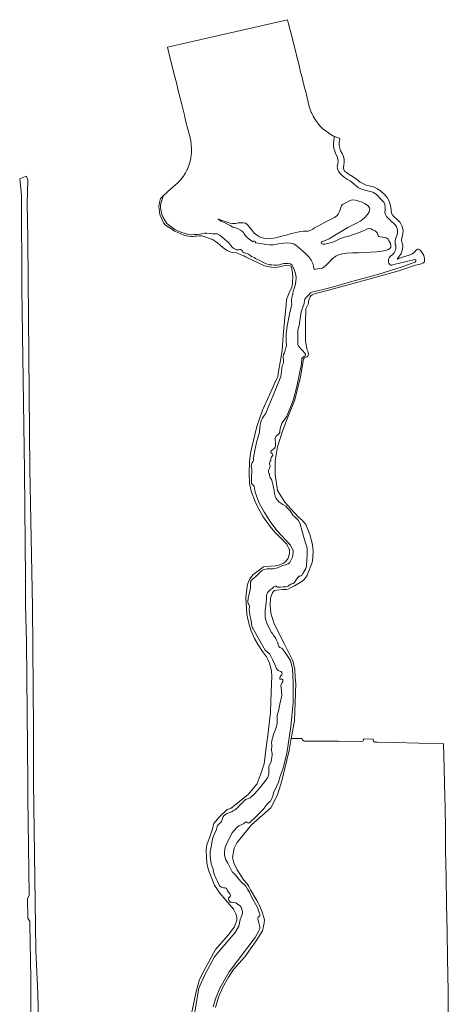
# Model space of a CAD drawing. Header units: metres. Extents: x 201541 to 204988, y 387833 to 394342.
# Tile 211 of 214: x 202859 to 203103, y 393782 to 394342. Entities that reach past the tile are written whole.
import ezdxf

# ---------------------------------------------------------------- set-up
doc = ezdxf.new("R2010")
doc.units = ezdxf.units.M
for name, color, linetype, lineweight in [('B-WE-GR-GRAS-GV', 60, 'Continuous', 13), ('B-WE-OG-WATER-GV', 130, 'Continuous', 18), ('B-WE-OG-WATER_SLOOT-GV', 120, 'Continuous', 18), ('B-WE-VH-ONVERHARD-GV', 252, 'Continuous', 18)]:
    doc.layers.add(name, color=color, linetype=linetype, lineweight=lineweight)

msp = doc.modelspace()

# ---------------------------------------------------------------- linework, layer by layer
at = {"layer": 'B-WE-GR-GRAS-GV'}
for points in [[(203060.419, 393932.956), (203054.931, 393933.157), (203054.864, 393932.518), (203054.655, 393932.114), (203054.064, 393931.634), (203040.661, 393931.994), (203027.942, 393931.972), (203027.167, 393931.905), (203021.442, 393931.856), (203020.726, 393932.078), (203020.143, 393932.668), (203019.927, 393933.44), (203013.875, 393933.44), (203012.691, 393926.588), (203008.389, 393909.4), (203005.959, 393901.434), (203002.216, 393893.881), (202991.275, 393884.253), (202989.539, 393882.151), (202982.822, 393874.084), (202981.355, 393870.999), (202980.399, 393865.64), (202981.209, 393862.677), (202983.122, 393858.662), (202986.818, 393852.752), (202988.676, 393850.632), (202989.164, 393850.07), (202989.745, 393849.263), (202990.608, 393847.255), (202994.285, 393841.252), (202996.236, 393837.65), (202997.55, 393834.01), (202998.58, 393830.157), (202998.413, 393828.344), (202997.437, 393824.029), (202994.342, 393818.832), (202991.678, 393815.005), (202987.362, 393809.189), (202981.059, 393802.06), (202978.17, 393797.595), (202974.943, 393791.929), (202972.504, 393786.263), (202970.763, 393780.394)], [(203103.182, 393776.653), (203103.028, 393789.589), (203102.797, 393808.225), (203102.501, 393823.629), (203102.217, 393839.239), (203101.91, 393854.539), (203101.636, 393869.666), (203101.597, 393882.301), (203101.397, 393894.077), (203101.068, 393907.159), (203100.868, 393916.91), (203100.462, 393930.415), (203100.265, 393930.413), (203072.579, 393931.053), (203062.808, 393931.309), (203061.398, 393931.358)]]:
    msp.add_lwpolyline(points, dxfattribs=at)
msp.add_lwpolyline([(203061.398, 393931.358, -0.3458373), (203060.419, 393932.956)], format="xyb", dxfattribs=at)
at = {"layer": 'B-WE-OG-WATER-GV'}
msp.add_lwpolyline([(202969.352, 393780.71), (202970.703, 393785.363), (202973.254, 393791.441), (202978.507, 393800.559), (202993.345, 393820.276), (202995.411, 393823.954), (202995.749, 393824.817), (202995.899, 393825.493), (202995.899, 393826.318), (202995.298, 393828.569), (202995.073, 393829.77), (202994.736, 393830.671), (202994.736, 393831.233), (202994.961, 393831.684), (202995.448, 393832.134), (202995.899, 393832.584), (202996.011, 393833.035), (202996.011, 393833.447), (202995.786, 393833.822), (202995.524, 393834.423), (202994.635, 393837.21), (202991.359, 393842.94), (202990.008, 393845.942), (202988.957, 393847.743), (202987.982, 393849.357), (202984.98, 393852.246), (202981.453, 393856.373), (202980.139, 393857.574), (202977.813, 393862.414), (202976.462, 393864.816), (202975.862, 393867.142), (202975.787, 393868.981), (202975.975, 393870.256), (202976.162, 393871.57), (202978.263, 393876.185), (202980.29, 393879.787), (202981.002, 393880.65), (202983.254, 393883.089), (202984.192, 393883.652), (202984.905, 393884.102), (202985.73, 393884.44), (202986.706, 393884.89), (202987.269, 393885.415), (202987.719, 393885.866), (202988.169, 393885.941), (202988.732, 393885.678), (202989.257, 393885.34), (202989.595, 393885.228), (202990.308, 393885.603), (202990.796, 393886.128), (202991.434, 393886.729), (202992.784, 393887.854), (202996.311, 393891.456), (202997.85, 393892.995), (202998.488, 393893.708), (202999.013, 393894.458), (202999.426, 393895.134), (202999.951, 393895.771), (203000.551, 393896.409), (203001.339, 393897.122), (203001.977, 393897.76), (203002.578, 393898.811), (203003.178, 393900.274), (203003.516, 393901.25), (203003.778, 393902.413), (203005.692, 393906.578), (203006.593, 393908.604), (203007.568, 393912.056), (203008.966, 393915.931), (203011.293, 393924.871), (203013.539, 393940.179), (203015.005, 393953.986), (203014.837, 393965.372), (203014.495, 393973.13), (203013.402, 393977.806), (203010.307, 393982.354), (203009.219, 393983.929), (203008.581, 393984.717), (203007.906, 393985.055), (203007.381, 393985.13), (203006.705, 393985.731), (203006.442, 393986.443), (203006.292, 393987.269), (203005.955, 393988.32), (203005.467, 393989.445), (203004.867, 393990.646), (203004.191, 393991.659), (203003.628, 393992.372), (203003.141, 393993.085), (203002.503, 393993.685), (203000.476, 393997.625), (202999.764, 393999.539), (202999.538, 394000.439), (202999.201, 394001.377), (202999.013, 394002.615), (202999.013, 394003.891), (202999.013, 394005.317), (202999.013, 394006.405), (202999.501, 394010.608), (202999.839, 394012.821), (202999.801, 394014.097), (202999.764, 394014.885), (202999.876, 394015.598), (203000.251, 394016.274), (203000.777, 394016.949), (203001.227, 394017.437), (203001.865, 394017.924), (203002.428, 394018.3), (203002.953, 394018.712), (203003.553, 394019.275), (203003.966, 394019.801), (203004.604, 394020.026), (203005.242, 394020.026), (203006.03, 394019.538), (203006.48, 394019.5), (203007.118, 394019.5), (203007.681, 394019.538), (203009.482, 394019.763), (203010.833, 394019.688), (203011.62, 394019.913), (203012.108, 394020.176), (203012.634, 394020.589), (203013.084, 394020.926), (203013.534, 394021.189), (203014.172, 394021.377), (203014.885, 394021.602), (203015.485, 394022.052), (203015.823, 394022.54), (203016.273, 394023.065), (203017.099, 394024.228), (203017.474, 394024.791), (203018.037, 394025.354), (203018.412, 394025.729), (203018.787, 394025.879), (203019.237, 394026.029), (203019.763, 394026.292), (203020.063, 394026.667), (203020.251, 394027.155), (203020.738, 394027.755), (203021.076, 394028.318), (203021.639, 394029.219), (203022.052, 394030.082), (203022.427, 394031.47), (203022.727, 394035.26), (203022.952, 394038.374), (203022.877, 394040.25), (203022.802, 394041.676), (203022.427, 394042.989), (203021.902, 394044.753), (203021.189, 394047.192), (203019.913, 394052.032), (203018.975, 394055.296), (203017.924, 394057.473), (203016.911, 394058.523), (203015.823, 394059.611), (203014.922, 394060.324), (203013.159, 394062.876), (203011.583, 394064.639), (203010.72, 394065.577), (203009.069, 394066.478), (203006.855, 394068.091), (203005.317, 394070.043), (203004.679, 394071.393), (203004.341, 394072.894), (203004.079, 394074.545), (203003.741, 394076.271), (203003.516, 394077.172), (203002.878, 394079.461), (203002.503, 394080.774), (203002.165, 394081.412), (203001.865, 394081.9), (203001.602, 394082.387), (203001.527, 394083.063), (203001.377, 394083.776), (203001.077, 394084.414), (203000.927, 394085.164), (203000.927, 394085.952), (203001.039, 394086.552), (203001.377, 394087.303), (203001.677, 394087.903), (203001.752, 394088.353), (203001.715, 394089.066), (203001.527, 394089.667), (203001.49, 394090.117), (203001.565, 394090.68), (203001.79, 394091.168), (203002.127, 394091.655), (203002.278, 394092.218), (203002.278, 394092.781), (203002.39, 394093.306), (203002.653, 394093.757), (203003.065, 394094.057), (203003.328, 394094.507), (203003.328, 394094.882), (203003.253, 394095.22), (203002.878, 394095.52), (203002.54, 394095.895), (203002.278, 394096.233), (203002.278, 394096.646), (203002.428, 394097.096), (203002.84, 394097.509), (203003.778, 394098.109), (203004.266, 394098.709), (203004.604, 394099.272), (203004.829, 394100.023), (203004.942, 394101.073), (203004.754, 394104.038), (203005.129, 394105.163), (203005.542, 394105.839), (203006.33, 394106.477), (203007.005, 394107.039), (203007.305, 394107.527), (203007.418, 394108.765), (203007.718, 394110.304), (203008.093, 394111.58), (203008.544, 394112.818), (203009.782, 394114.506), (203011.243, 394116.82), (203014.881, 394125.715), (203017.049, 394133.768), (203019.59, 394146.681), (203019.87, 394149.633), (203020.157, 394150.077), (203020.72, 394150.621), (203021.32, 394150.903), (203021.545, 394151.053), (203021.751, 394151.222), (203021.92, 394151.653), (203021.845, 394152.178), (203021.639, 394152.685), (203020.251, 394154.148), (203019.162, 394155.349), (203018.525, 394156.099), (203017.924, 394156.7), (203017.549, 394157.563), (203017.511, 394158.388), (203017.511, 394165.63), (203017.962, 394167.356), (203018.323, 394168.492), (203019.562, 394176.165), (203021.257, 394181.02), (203021.357, 394182.928), (203021.545, 394183.378), (203022.427, 394184.56), (203023.384, 394185.554), (203024.847, 394186.961), (203026.085, 394187.505), (203031.263, 394188.706), (203038.543, 394190.62), (203046.122, 394192.909), (203063.607, 394197.674), (203076.29, 394201.576), (203082.143, 394203.677), (203084.395, 394204.39), (203084.77, 394204.953), (203084.77, 394205.516), (203084.132, 394205.891), (203082.556, 394205.666), (203078.654, 394204.653), (203072.237, 394203.152), (203071.074, 394202.814), (203070.399, 394202.814), (203069.873, 394203.19), (203069.386, 394203.715), (203069.198, 394204.766), (203069.236, 394206.079), (203069.611, 394206.979), (203070.249, 394207.917), (203071.374, 394208.855), (203072.312, 394209.681), (203072.613, 394210.094), (203073.025, 394210.882), (203073.175, 394211.52), (203073.326, 394212.27), (203073.326, 394213.283), (203073.25, 394213.921), (203073.025, 394214.521), (203073.025, 394215.047), (203073.025, 394215.422), (203073.02, 394216.56), (203073.104, 394217.56), (203073.56, 394218.7), (203073.88, 394219.661), (203074.267, 394221.019), (203074.336, 394222.298), (203074.109, 394223.545), (203073.619, 394224.596), (203072.935, 394225.648), (203071.987, 394226.626), (203070.911, 394227.53), (203069.855, 394228.566), (203068.906, 394229.528), (203068, 394230.531), (203067.356, 394231.645), (203067.14, 394232.967), (203067.204, 394234.226), (203067.314, 394235.766), (203067.133, 394237.258), (203066.57, 394238.656), (203065.448, 394239.752), (203064.315, 394240.918), (203063.154, 394242.174), (203062.148, 394243.18), (203061.261, 394243.728), (203060.163, 394244.264), (203058.773, 394244.697), (203057.276, 394245.117), (203055.632, 394245.5), (203053.432, 394246.275), (203052.103, 394246.771), (203050.977, 394247.634), (203049.68, 394248.79), (203048.517, 394249.777), (203047.361, 394250.678), (203045.879, 394251.589), (203044.056, 394252.728), (203042.553, 394253.917), (203041.497, 394255.035), (203040.703, 394256.207), (203040.082, 394257.624), (203039.956, 394259.032), (203040.27, 394260.466), (203040.491, 394261.568), (203040.352, 394263.196), (203039.871, 394264.671), (203039.19, 394266.002), (203038.563, 394267.538), (203038.074, 394269.095), (203037.796, 394270.758), (203037.848, 394272.393), (203038.311, 394275.071), (203038.443, 394276.018), (203037.954, 394276.224), (203035.925, 394277.364), (203035.124, 394277.895), (203034.946, 394278.013), (203033.854, 394278.738), (203032.054, 394280.226), (203030.357, 394281.912), (203028.838, 394283.659), (203027.45, 394285.561), (203026.229, 394287.585), (203025.277, 394289.624), (203025.183, 394289.878), (203024.437, 394291.901), (203024.274, 394292.51), (203023.91, 394293.866), (203022.04, 394301.288), (203021.572, 394303.145), (203021.461, 394303.585), (203020.949, 394305.619), (203020.871, 394305.928), (203019.762, 394310.342), (203019.648, 394310.793), (203019.183, 394312.645), (203018.475, 394315.462), (203015.236, 394328.42), (203012.341, 394340.08), (203011.755, 394342.43), (202943.462, 394326.787), (202944.847, 394321.202), (202947.075, 394312.084), (202948.658, 394305.651), (202949.108, 394303.844), (202950.117, 394299.797), (202951.139, 394295.717), (202951.596, 394293.895), (202951.599, 394293.881), (202951.709, 394293.436), (202953.201, 394287.351), (202953.343, 394286.773), (202953.374, 394286.648), (202953.49, 394286.186), (202953.95, 394284.352), (202954.678, 394281.447), (202955.853, 394276.705), (202956.626, 394273.582), (202956.945, 394271.228), (202957.134, 394268.86), (202957.111, 394266.501), (202956.794, 394264.162), (202956.644, 394263.442), (202956.523, 394262.863), (202956.311, 394261.847), (202955.897, 394260.555), (202955.675, 394259.861), (202955.599, 394259.624), (202954.718, 394257.39), (202954.615, 394257.186), (202953.686, 394255.333), (202952.473, 394253.318), (202951.045, 394251.487), (202949.407, 394249.707), (202945.217, 394245.907), (202941.21, 394242.302), (202939.831, 394238.423), (202939.531, 394237.072), (202939.531, 394235.309), (202939.831, 394233.395), (202940.132, 394231.669), (202940.845, 394230.206), (202942.083, 394227.954), (202943.133, 394226.453), (202945.347, 394224.765), (202947.674, 394223.114), (202951.013, 394221.463), (202953.977, 394220.6), (202956.829, 394220.037), (202958.63, 394220.112), (202960.544, 394220.262), (202962.72, 394220.525), (202964.408, 394220.938), (202965.834, 394220.938), (202967.635, 394220.712), (202969.174, 394220.525), (202970.787, 394220.487), (202971.725, 394220.487), (202973.301, 394219.699), (202978.216, 394215.684), (202980.205, 394212.945), (202981.143, 394212.232), (202981.894, 394211.782), (202982.607, 394211.482), (202983.244, 394211.407), (202983.995, 394211.52), (202984.67, 394211.67), (202985.158, 394211.632), (202985.533, 394211.407), (202985.833, 394210.882), (202986.134, 394210.431), (202986.434, 394210.131), (202986.997, 394209.794), (202987.785, 394209.493), (202989.093, 394209.157), (202990.329, 394208.394), (202991.218, 394207.711), (202991.818, 394207.467), (202992.7, 394207.054), (202993.507, 394206.604), (202995.908, 394205.347), (202997.597, 394204.484), (202998.385, 394204.109), (202999.698, 394203.546), (203000.636, 394203.208), (203001.499, 394203.021), (203002.7, 394202.871), (203004.088, 394202.758), (203005.176, 394202.721), (203006.077, 394202.796), (203006.902, 394202.983), (203008.103, 394203.283), (203009.529, 394203.659), (203010.617, 394203.771), (203012.043, 394203.771), (203013.318, 394203.584), (203014.444, 394202.833), (203014.819, 394202.083), (203015.157, 394201.182), (203015.457, 394200.244), (203015.832, 394199.231), (203016.283, 394198.03), (203016.583, 394195.854), (203016.508, 394193.228), (203016.133, 394191.089), (203014.969, 394187.862), (203014.744, 394186.999), (203014.669, 394186.173), (203014.407, 394185.16), (203014.069, 394184.222), (203013.919, 394183.322), (203013.881, 394182.346), (203013.919, 394181.708), (203014.106, 394180.62), (203012.868, 394174.804), (203011.48, 394168.125), (203010.954, 394163.735), (203010.917, 394160.396), (203010.917, 394159.495), (203010.954, 394158.82), (203011.067, 394157.882), (203011.067, 394156.906), (203010.842, 394155.818), (203009.904, 394152.816), (203009.416, 394151.991), (203009.153, 394150.865), (203009.228, 394150.002), (203009.341, 394149.027), (203009.341, 394147.788), (203009.341, 394146.963), (203008.657, 394145.505), (203007.871, 394139.406), (203004.292, 394130.414), (202999.343, 394118.592), (202998.047, 394116.664), (202997.484, 394115.613), (202996.996, 394114.563), (202996.508, 394113.324), (202996.096, 394111.936), (202995.908, 394110.21), (202995.683, 394107.696), (202995.458, 394106.383), (202995.083, 394105.332), (202994.745, 394104.281), (202994.407, 394103.156), (202994.07, 394102.03), (202993.807, 394100.867), (202992.831, 394096.364), (202992.644, 394095.201), (202992.494, 394094.301), (202992.381, 394092.65), (202992.344, 394091.712), (202992.081, 394091.149), (202991.743, 394090.586), (202991.443, 394090.023), (202991.18, 394089.31), (202991.068, 394088.522), (202991.481, 394086.721), (202991.481, 394085.858), (202991.443, 394085.108), (202991.218, 394082.406), (202991.218, 394081.468), (202991.18, 394080.192), (202991.143, 394079.254), (202991.293, 394078.466), (202992.193, 394077.566), (202992.756, 394077.043), (202993.318, 394073.676), (202995.602, 394067.356), (202998.547, 394061.952), (203001.764, 394056.852), (203005.672, 394051.708), (203013.467, 394043.34), (203014.859, 394040.178), (203014.718, 394037.414), (203014.203, 394035.896), (203013.018, 394033.477), (203012.155, 394032.802), (203010.467, 394032.314), (203009.116, 394031.864), (203007.69, 394031.339), (203006.039, 394030.513), (203003.45, 394029.95), (203002.324, 394029.875), (203000.861, 394029.913), (203000.073, 394029.913), (202998.385, 394029.65), (202997.447, 394029.237), (202996.358, 394028.187), (202994.37, 394026.348), (202993.544, 394025.448), (202992.569, 394024.622), (202991.856, 394024.059), (202991.18, 394023.421), (202990.73, 394022.633), (202990.618, 394021.921), (202990.618, 394021.02), (202990.58, 394019.932), (202990.688, 394018.89), (202989.821, 394015.639), (202989.267, 394013.478), (202989.079, 394011.002), (202989.267, 394010.214), (202989.642, 394009.688), (202990.092, 394008.9), (202990.13, 394008.112), (202989.905, 394006.987), (202989.905, 394006.236), (202990.055, 394005.411), (202990.242, 394003.572), (202990.805, 394001.321), (202991.105, 393999.97), (202991.18, 393999.013), (202991.405, 393997.381), (202991.799, 393996.481), (202992.118, 393995.786), (202992.626, 393995.143), (202996.715, 393987.7), (202999.079, 393983.723), (202999.379, 393983.31), (202999.867, 393982.86), (203000.542, 393982.335), (203001.368, 393981.734), (203003.244, 393978.395), (203004.519, 393975.581), (203005.307, 393973.555), (203005.833, 393972.617), (203006.471, 393972.054), (203007.334, 393971.679), (203008.047, 393971.453), (203008.497, 393971.003), (203008.684, 393970.478), (203008.422, 393969.69), (203007.971, 393969.014), (203007.521, 393968.414), (203007.334, 393967.964), (203007.259, 393967.476), (203007.259, 393967.138), (203007.596, 393967.101), (203007.971, 393967.176), (203008.309, 393967.176), (203008.684, 393967.101), (203009.022, 393966.763), (203009.135, 393966.313), (203009.022, 393965.75), (203008.422, 393964.962), (203008.084, 393964.212), (203007.934, 393963.611), (203008.197, 393960.91), (203008.272, 393960.009), (203008.497, 393959.109), (203008.534, 393958.133), (203008.347, 393956.932), (203007.934, 393955.694), (203007.671, 393954.418), (203007.334, 393953.105), (203007.071, 393951.904), (203006.696, 393949.991), (203005.795, 393946.426), (203005.758, 393944.775), (203005.758, 393943.012), (203005.758, 393941.773), (203005.495, 393940.423), (203005.12, 393939.184), (203003.807, 393935.657), (203003.169, 393933.669), (203002.981, 393932.956), (203002.831, 393932.018), (203002.681, 393930.855), (203002.718, 393929.954), (203002.793, 393929.279), (203002.793, 393928.416), (203002.681, 393927.628), (203002.681, 393926.727), (203002.718, 393925.676), (203002.906, 393925.001), (203002.906, 393923.913), (203002.868, 393922.825), (203002.381, 393920.236), (203001.218, 393918.097), (203001.105, 393917.272), (203001.067, 393916.409), (203001.067, 393915.358), (203001.105, 393914.457), (203001.105, 393913.744), (203001.105, 393913.032), (203000.767, 393911.943), (203000.43, 393911.155), (202998.066, 393907.929), (202995.814, 393905.227), (202993.026, 393902.164), (202990.505, 393899.599), (202990.092, 393899.449), (202989.511, 393899.336), (202988.948, 393899.148), (202988.441, 393898.98), (202987.841, 393898.679), (202987.184, 393898.229), (202986.678, 393897.516), (202986.002, 393896.728), (202985.402, 393896.24), (202984.727, 393895.715), (202984.276, 393895.152), (202983.826, 393894.665), (202983.376, 393894.139), (202982.55, 393893.389), (202981.462, 393892.713), (202980.674, 393892.188), (202980.036, 393891.738), (202979.473, 393891.438), (202977.823, 393890.987), (202976.997, 393890.575), (202976.397, 393890.199), (202975.646, 393889.524), (202974.933, 393888.661), (202974.633, 393887.836), (202974.558, 393887.123), (202974.22, 393886.185), (202973.507, 393885.397), (202972.72, 393884.721), (202972.194, 393884.308), (202971.856, 393883.858), (202971.594, 393883.558), (202971.481, 393882.47), (202971.331, 393881.719), (202969.905, 393878.718), (202969.117, 393876.241), (202968.404, 393872.639), (202967.767, 393869.15), (202967.729, 393866.748), (202967.804, 393864.947), (202968.329, 393862.17), (202969.38, 393859.131), (202969.68, 393857.593), (202970.018, 393856.354), (202970.393, 393855.304), (202970.693, 393854.441), (202971.106, 393853.503), (202971.594, 393852.49), (202972.194, 393851.101), (202973.17, 393849.488), (202974.145, 393848.85), (202975.196, 393848.512), (202975.984, 393848.362), (202976.772, 393848.175), (202977.372, 393847.462), (202977.56, 393846.824), (202978.01, 393846.111), (202978.535, 393845.548), (202979.098, 393844.76), (202979.286, 393844.085), (202979.136, 393843.522), (202978.498, 393842.959), (202978.16, 393842.659), (202978.085, 393842.134), (202978.235, 393841.496), (202979.098, 393840.22), (202979.924, 393840.22), (202980.937, 393840.182), (202982.25, 393839.882), (202983.864, 393838.757), (202984.764, 393838.231), (202985.289, 393837.368), (202985.777, 393836.393), (202986.002, 393834.967), (202986.002, 393833.841), (202985.777, 393832.791), (202984.834, 393830.364), (202984.042, 393826.702), (202981.899, 393823.086), (202972.795, 393812.416), (202970.13, 393809.114), (202964.54, 393798.608), (202961.308, 393791.364), (202959.005, 393777.971)], dxfattribs=at)
msp.add_lwpolyline([(202992.347, 394216.653), (202992.074, 394216.023), (202990.12, 394217.393), (202988.423, 394218.792), (202987.885, 394219.356), (202987.095, 394220.624), (202986.654, 394221.325), (202986.043, 394221.942), (202984.933, 394222.693), (202983.62, 394223.431), (202982.083, 394223.944), (202980.591, 394224.461), (202979.04, 394225.3), (202977.6, 394226.106), (202975.619, 394226.999), (202974.041, 394227.714), (202973.008, 394228.274), (202972.365, 394228.678), (202972.245, 394228.82), (202972.311, 394228.986), (202972.535, 394228.988), (202973.622, 394228.605), (202974.921, 394228.047), (202976.342, 394227.553), (202977.808, 394227.071), (202979.07, 394226.665), (202980.492, 394226.442), (202982.09, 394226.545), (202983.565, 394226.758), (202984.419, 394226.869), (202985.628, 394226.931), (202986.698, 394226.859), (202987.754, 394226.579), (202988.547, 394226.082), (202989.313, 394225.355), (202989.973, 394224.59), (202991.015, 394223.251), (202991.763, 394222.212), (202992.758, 394221.03), (202994.058, 394219.941), (202995.707, 394218.944), (202997.258, 394218.371), (202999.142, 394217.842), (203000.377, 394217.745), (203002.083, 394217.873), (203003.979, 394218.125), (203005.882, 394218.529), (203007.711, 394218.976), (203009.308, 394219.534), (203010.864, 394219.91), (203013.466, 394220.524), (203014, 394220.694), (203017.428, 394221.551), (203019.295, 394221.921), (203020.813, 394222.03), (203022.18, 394222.005), (203023.531, 394222.181), (203024.877, 394222.626), (203026.188, 394223.328), (203027.113, 394223.903), (203028.115, 394224.483), (203029.404, 394225.204), (203031.925, 394226.671), (203034.253, 394227.807), (203036.523, 394228.986), (203038.382, 394229.925), (203039.705, 394230.868), (203040.498, 394231.774), (203041.12, 394232.914), (203041.604, 394234.237), (203041.945, 394235.603), (203042.325, 394236.665), (203042.974, 394237.317), (203044.91, 394238.19), (203046.954, 394239.329), (203048.516, 394239.85), (203050.43, 394239.768), (203054.145, 394238.574), (203055.575, 394237.93), (203057.357, 394236.636), (203058.297, 394235.377), (203058.572, 394234.342), (203058.149, 394233.15), (203057.192, 394231.546), (203055.565, 394229.615), (203053.482, 394228.01), (203050.657, 394226.411), (203045.978, 394224.101), (203042.207, 394221.967), (203038.396, 394219.583), (203035.358, 394217.802), (203033.115, 394216.797), (203031.966, 394216.383), (203031.161, 394215.971), (203030.941, 394215.452), (203031.124, 394214.997), (203031.804, 394214.648), (203032.859, 394214.78), (203035.285, 394215.191), (203037.541, 394215.829), (203039.491, 394216.702), (203041.525, 394217.767), (203043.942, 394218.682), (203046.532, 394219.336), (203049.274, 394220.267), (203052.052, 394221.221), (203054.331, 394222.06), (203056.03, 394222.846), (203057.202, 394223.35), (203058.027, 394223.523), (203059.212, 394223.35), (203060.01, 394222.912), (203061.602, 394222.202), (203062.731, 394221.106), (203063.159, 394220.125), (203063.319, 394219.397), (203063.598, 394218.97), (203064.326, 394218.869), (203065.93, 394218.751), (203067.894, 394218.282), (203068.807, 394217.69), (203069.547, 394216.498), (203070.145, 394215.397), (203070.508, 394214.071), (203070.404, 394212.973), (203069.868, 394212.21), (203069.072, 394211.6), (203067.192, 394211.028), (203065.299, 394210.799), (203062.349, 394210.396), (203058.89, 394210.131), (203055.47, 394209.947), (203052.171, 394209.83), (203048.683, 394209.773), (203045.262, 394209.537), (203042.985, 394209.24), (203040.763, 394208.65), (203039.16, 394207.818), (203037.136, 394206.333), (203035.521, 394204.685), (203033.622, 394202.844), (203032.446, 394201.67), (203031.342, 394201.111), (203030.028, 394200.857), (203028.893, 394200.747), (203027.66, 394200.511), (203026.837, 394200.309), (203026.485, 394202.16), (203026.031, 394203.709), (203025.21, 394205.517), (203023.791, 394207.411), (203022.112, 394209.107), (203020.319, 394210.841), (203018.507, 394212.433), (203016.62, 394213.979), (203015.288, 394214.827), (203013.441, 394215.299), (203011.718, 394215.385), (203009.627, 394215.209), (203006.599, 394214.906), (203003.662, 394214.307), (203001.376, 394214.29), (202999.379, 394214.559), (202997.419, 394214.906), (202995.086, 394215.211), (202993.373, 394215.438), (202993.655, 394216.091)], close=True, dxfattribs=at)
at = {"layer": 'B-WE-OG-WATER_SLOOT-GV'}
for points in [[(202970.763, 393780.394), (202972.504, 393786.263), (202974.943, 393791.929), (202978.17, 393797.595), (202981.059, 393802.06), (202987.362, 393809.189), (202991.678, 393815.005), (202994.342, 393818.832), (202997.437, 393824.029), (202998.413, 393828.344), (202998.58, 393830.157), (202997.55, 393834.01), (202996.236, 393837.65), (202994.285, 393841.252), (202990.608, 393847.255), (202989.745, 393849.263), (202989.164, 393850.07), (202988.676, 393850.632), (202986.818, 393852.752), (202983.122, 393858.662), (202981.209, 393862.677), (202980.399, 393865.64), (202981.355, 393870.999), (202982.822, 393874.084), (202989.539, 393882.151), (202991.275, 393884.253), (203002.216, 393893.881), (203005.959, 393901.434), (203008.389, 393909.4), (203012.691, 393926.588), (203013.875, 393933.44), (203015.602, 393943.435), (203016.086, 393954.161), (203016.472, 393964.545), (203016.075, 393968.177), (203015.804, 393972.598), (203014.641, 393977.588), (203009.865, 393987.383), (203004.172, 393998.713), (203002.184, 394004.679), (203001.771, 394009.482), (203002.071, 394013.347), (203003.236, 394016.517), (203004.022, 394017.437), (203004.548, 394017.699), (203005.636, 394017.887), (203008.788, 394018.112), (203011.227, 394018.262), (203012.352, 394018.562), (203015.729, 394020.213), (203019.894, 394022.802), (203020.982, 394023.778), (203021.92, 394024.753), (203022.821, 394026.292), (203025.748, 394033.571), (203026.123, 394036.198), (203026.273, 394040.588), (203025.785, 394044.565), (203024.397, 394049.556), (203022.183, 394055.109), (203019.913, 394057.755), (203018.176, 394059.115), (203013.628, 394064.189), (203010.176, 394067.829), (203006.068, 394074.619), (203004.652, 394083.618), (203004.617, 394091.337), (203006.09, 394099.355), (203008.803, 394108.37), (203011.574, 394115.276), (203015.925, 394126.121), (203019.163, 394139.223), (203020.84, 394149.225), (203021.32, 394150.002), (203021.733, 394150.302), (203022.633, 394150.64), (203023.234, 394151.053), (203023.534, 394151.503), (203023.684, 394152.141), (203023.496, 394153.116), (203023.234, 394153.829), (203022.971, 394154.655), (203022.633, 394155.368), (203021.988, 394159.544), (203021.922, 394163.38), (203021.922, 394166.423), (203021.856, 394170.392), (203022.054, 394177.932), (203023.497, 394180.609), (203023.703, 394181.408), (203023.703, 394182.046), (203023.853, 394182.871), (203024.153, 394183.885), (203024.566, 394184.748), (203024.978, 394185.31), (203025.654, 394185.798), (203026.667, 394186.286), (203028.355, 394186.736), (203032.858, 394187.899), (203054.471, 394193.828), (203075.108, 394199.569), (203084.451, 394202.758), (203087.133, 394203.406), (203087.715, 394203.546), (203088.691, 394203.846), (203089.554, 394204.672), (203089.705, 394206.459), (203089.204, 394208.261), (203088.129, 394210.103), (203087.049, 394211.499), (203086.153, 394211.902), (203085.689, 394211.762), (203084.958, 394211.197), (203083.773, 394209.957), (203082.488, 394208.979), (203080.938, 394208.404), (203077.169, 394207.226), (203074.129, 394206.096), (203075.11, 394207.44), (203076.457, 394209.483), (203077.141, 394211.822), (203077.25, 394214.016), (203076.726, 394215.992), (203076.494, 394216.73), (203076.504, 394217.017), (203076.747, 394218.251), (203077.356, 394220.442), (203077.516, 394222.694), (203077.001, 394224.832), (203075.731, 394227.048), (203073.953, 394228.892), (203072.169, 394230.354), (203071.264, 394231.521), (203070.932, 394232.412), (203070.667, 394234.279), (203070.361, 394236.759), (203069.582, 394239.202), (203068.324, 394241.24), (203066.623, 394243.211), (203064.882, 394244.779), (203062.911, 394246.26), (203060.53, 394247.294), (203058.105, 394247.963), (203056.526, 394248.352), (203054.985, 394248.939), (203052.995, 394250.029), (203050.93, 394251.644), (203049.043, 394253.044), (203046.799, 394254.372), (203045.178, 394255.492), (203044.16, 394256.333), (203043.747, 394257.119), (203043.533, 394258.213), (203043.75, 394259.775), (203043.962, 394261.373), (203043.929, 394262.966), (203043.543, 394264.607), (203042.733, 394266.324), (203041.938, 394267.883), (203041.387, 394269.283), (203041.052, 394270.833), (203041.091, 394272.312), (203041.409, 394274.904), (203040.131, 394275.308), (203038.443, 394276.018), (203038.311, 394275.071), (203037.848, 394272.393), (203037.796, 394270.758), (203038.074, 394269.095), (203038.563, 394267.538), (203039.19, 394266.002), (203039.871, 394264.671), (203040.352, 394263.196), (203040.491, 394261.568), (203040.27, 394260.466), (203039.956, 394259.032), (203040.082, 394257.624), (203040.703, 394256.207), (203041.497, 394255.035), (203042.553, 394253.917), (203044.056, 394252.728), (203045.879, 394251.589), (203047.361, 394250.678), (203048.517, 394249.777), (203049.68, 394248.79), (203050.977, 394247.634), (203052.103, 394246.771), (203053.432, 394246.275), (203055.632, 394245.5), (203057.276, 394245.117), (203058.773, 394244.697), (203060.163, 394244.264), (203061.261, 394243.728), (203062.148, 394243.18), (203063.154, 394242.174), (203064.315, 394240.918), (203065.448, 394239.752), (203066.57, 394238.656), (203067.133, 394237.258), (203067.314, 394235.766), (203067.204, 394234.226), (203067.14, 394232.967), (203067.356, 394231.645), (203068, 394230.531), (203068.906, 394229.528), (203069.855, 394228.566), (203070.911, 394227.53), (203071.987, 394226.626), (203072.935, 394225.648), (203073.619, 394224.596), (203074.109, 394223.545), (203074.336, 394222.298), (203074.267, 394221.019), (203073.88, 394219.661), (203073.56, 394218.7), (203073.104, 394217.56), (203073.02, 394216.56), (203073.025, 394215.422), (203073.025, 394215.047), (203073.025, 394214.521), (203073.25, 394213.921), (203073.326, 394213.283), (203073.326, 394212.27), (203073.175, 394211.52), (203073.025, 394210.882), (203072.613, 394210.094), (203072.312, 394209.681), (203071.374, 394208.855), (203070.249, 394207.917), (203069.611, 394206.979), (203069.236, 394206.079), (203069.198, 394204.766), (203069.386, 394203.715), (203069.873, 394203.19), (203070.399, 394202.814), (203071.074, 394202.814), (203072.237, 394203.152), (203078.654, 394204.653), (203082.556, 394205.666), (203084.132, 394205.891), (203084.77, 394205.516), (203084.77, 394204.953), (203084.395, 394204.39), (203082.143, 394203.677), (203076.29, 394201.576), (203063.607, 394197.674), (203046.122, 394192.909), (203038.543, 394190.62), (203031.263, 394188.706), (203026.085, 394187.505), (203024.847, 394186.961), (203023.384, 394185.554), (203022.427, 394184.56), (203021.545, 394183.378), (203021.357, 394182.928), (203021.257, 394181.02), (203019.562, 394176.165), (203018.323, 394168.492), (203017.962, 394167.356), (203017.511, 394165.63), (203017.511, 394158.388), (203017.549, 394157.563), (203017.924, 394156.7), (203018.525, 394156.099), (203019.162, 394155.349), (203020.251, 394154.148), (203021.639, 394152.685), (203021.845, 394152.178), (203021.92, 394151.653), (203021.751, 394151.222), (203021.545, 394151.053), (203021.32, 394150.903), (203020.72, 394150.621), (203020.157, 394150.077), (203019.87, 394149.633), (203019.59, 394146.681), (203017.049, 394133.768), (203014.881, 394125.715), (203011.243, 394116.82), (203009.782, 394114.506), (203008.544, 394112.818), (203008.093, 394111.58), (203007.718, 394110.304), (203007.418, 394108.765), (203007.305, 394107.527), (203007.005, 394107.039), (203006.33, 394106.477), (203005.542, 394105.839), (203005.129, 394105.163), (203004.754, 394104.038), (203004.942, 394101.073), (203004.829, 394100.023), (203004.604, 394099.272), (203004.266, 394098.709), (203003.778, 394098.109), (203002.84, 394097.509), (203002.428, 394097.096), (203002.278, 394096.646), (203002.278, 394096.233), (203002.54, 394095.895), (203002.878, 394095.52), (203003.253, 394095.22), (203003.328, 394094.882), (203003.328, 394094.507), (203003.065, 394094.057), (203002.653, 394093.757), (203002.39, 394093.306), (203002.278, 394092.781), (203002.278, 394092.218), (203002.127, 394091.655), (203001.79, 394091.168), (203001.565, 394090.68), (203001.49, 394090.117), (203001.527, 394089.667), (203001.715, 394089.066), (203001.752, 394088.353), (203001.677, 394087.903), (203001.377, 394087.303), (203001.039, 394086.552), (203000.927, 394085.952), (203000.927, 394085.164), (203001.077, 394084.414), (203001.377, 394083.776), (203001.527, 394083.063), (203001.602, 394082.387), (203001.865, 394081.9), (203002.165, 394081.412), (203002.503, 394080.774), (203002.878, 394079.461), (203003.516, 394077.172), (203003.741, 394076.271), (203004.079, 394074.545), (203004.341, 394072.894), (203004.679, 394071.393), (203005.317, 394070.043), (203006.855, 394068.091), (203009.069, 394066.478), (203010.72, 394065.577), (203011.583, 394064.639), (203013.159, 394062.876), (203014.922, 394060.324), (203015.823, 394059.611), (203016.911, 394058.523), (203017.924, 394057.473), (203018.975, 394055.296), (203019.913, 394052.032), (203021.189, 394047.192), (203021.902, 394044.753), (203022.427, 394042.989), (203022.802, 394041.676), (203022.877, 394040.25), (203022.952, 394038.374), (203022.727, 394035.26), (203022.427, 394031.47), (203022.052, 394030.082), (203021.639, 394029.219), (203021.076, 394028.318), (203020.738, 394027.755), (203020.251, 394027.155), (203020.063, 394026.667), (203019.763, 394026.292), (203019.237, 394026.029), (203018.787, 394025.879), (203018.412, 394025.729), (203018.037, 394025.354), (203017.474, 394024.791), (203017.099, 394024.228), (203016.273, 394023.065), (203015.823, 394022.54), (203015.485, 394022.052), (203014.885, 394021.602), (203014.172, 394021.377), (203013.534, 394021.189), (203013.084, 394020.926), (203012.634, 394020.589), (203012.108, 394020.176), (203011.62, 394019.913), (203010.833, 394019.688), (203009.482, 394019.763), (203007.681, 394019.538), (203007.118, 394019.5), (203006.48, 394019.5), (203006.03, 394019.538), (203005.242, 394020.026), (203004.604, 394020.026), (203003.966, 394019.801), (203003.553, 394019.275), (203002.953, 394018.712), (203002.428, 394018.3), (203001.865, 394017.924), (203001.227, 394017.437), (203000.777, 394016.949), (203000.251, 394016.274), (202999.876, 394015.598), (202999.764, 394014.885), (202999.801, 394014.097), (202999.839, 394012.821), (202999.501, 394010.608), (202999.013, 394006.405), (202999.013, 394005.317), (202999.013, 394003.891), (202999.013, 394002.615), (202999.201, 394001.377), (202999.538, 394000.439), (202999.764, 393999.539), (203000.476, 393997.625), (203002.503, 393993.685), (203003.141, 393993.085), (203003.628, 393992.372), (203004.191, 393991.659), (203004.867, 393990.646), (203005.467, 393989.445), (203005.955, 393988.32), (203006.292, 393987.269), (203006.442, 393986.443), (203006.705, 393985.731), (203007.381, 393985.13), (203007.906, 393985.055), (203008.581, 393984.717), (203009.219, 393983.929), (203010.307, 393982.354), (203013.402, 393977.806), (203014.495, 393973.13), (203014.837, 393965.372), (203015.005, 393953.986), (203013.539, 393940.179), (203011.293, 393924.871), (203008.966, 393915.931), (203007.568, 393912.056), (203006.593, 393908.604), (203005.692, 393906.578), (203003.778, 393902.413), (203003.516, 393901.25), (203003.178, 393900.274), (203002.578, 393898.811), (203001.977, 393897.76), (203001.339, 393897.122), (203000.551, 393896.409), (202999.951, 393895.771), (202999.426, 393895.134), (202999.013, 393894.458), (202998.488, 393893.708), (202997.85, 393892.995), (202996.311, 393891.456), (202992.784, 393887.854), (202991.434, 393886.729), (202990.796, 393886.128), (202990.308, 393885.603), (202989.595, 393885.228), (202989.257, 393885.34), (202988.732, 393885.678), (202988.169, 393885.941), (202987.719, 393885.866), (202987.269, 393885.415), (202986.706, 393884.89), (202985.73, 393884.44), (202984.905, 393884.102), (202984.192, 393883.652), (202983.254, 393883.089), (202981.002, 393880.65), (202980.29, 393879.787), (202978.263, 393876.185), (202976.162, 393871.57), (202975.975, 393870.256), (202975.787, 393868.981), (202975.862, 393867.142), (202976.462, 393864.816), (202977.813, 393862.414), (202980.139, 393857.574), (202981.453, 393856.373), (202984.98, 393852.246), (202987.982, 393849.357), (202988.957, 393847.743), (202990.008, 393845.942), (202991.359, 393842.94), (202994.635, 393837.21), (202995.524, 393834.423), (202995.786, 393833.822), (202996.011, 393833.447), (202996.011, 393833.035), (202995.899, 393832.584), (202995.448, 393832.134), (202994.961, 393831.684), (202994.736, 393831.233), (202994.736, 393830.671), (202995.073, 393829.77), (202995.298, 393828.569), (202995.899, 393826.318), (202995.899, 393825.493), (202995.749, 393824.817), (202995.411, 393823.954), (202993.345, 393820.276), (202978.507, 393800.559), (202973.254, 393791.441), (202970.703, 393785.363), (202969.352, 393780.71)], [(202959.005, 393777.971), (202961.308, 393791.364), (202964.54, 393798.608), (202970.13, 393809.114), (202972.795, 393812.416), (202981.899, 393823.086), (202984.042, 393826.702), (202984.834, 393830.364), (202985.777, 393832.791), (202986.002, 393833.841), (202986.002, 393834.967), (202985.777, 393836.393), (202985.289, 393837.368), (202984.764, 393838.231), (202983.864, 393838.757), (202982.25, 393839.882), (202980.937, 393840.182), (202979.924, 393840.22), (202979.098, 393840.22), (202978.235, 393841.496), (202978.085, 393842.134), (202978.16, 393842.659), (202978.498, 393842.959), (202979.136, 393843.522), (202979.286, 393844.085), (202979.098, 393844.76), (202978.535, 393845.548), (202978.01, 393846.111), (202977.56, 393846.824), (202977.372, 393847.462), (202976.772, 393848.175), (202975.984, 393848.362), (202975.196, 393848.512), (202974.145, 393848.85), (202973.17, 393849.488), (202972.194, 393851.101), (202971.594, 393852.49), (202971.106, 393853.503), (202970.693, 393854.441), (202970.393, 393855.304), (202970.018, 393856.354), (202969.68, 393857.593), (202969.38, 393859.131), (202968.329, 393862.17), (202967.804, 393864.947), (202967.729, 393866.748), (202967.767, 393869.15), (202968.404, 393872.639), (202969.117, 393876.241), (202969.905, 393878.718), (202971.331, 393881.719), (202971.481, 393882.47), (202971.594, 393883.558), (202971.856, 393883.858), (202972.194, 393884.308), (202972.72, 393884.721), (202973.507, 393885.397), (202974.22, 393886.185), (202974.558, 393887.123), (202974.633, 393887.836), (202974.933, 393888.661), (202975.646, 393889.524), (202976.397, 393890.199), (202976.997, 393890.575), (202977.823, 393890.987), (202979.473, 393891.438), (202980.036, 393891.738), (202980.674, 393892.188), (202981.462, 393892.713), (202982.55, 393893.389), (202983.376, 393894.139), (202983.826, 393894.665), (202984.276, 393895.152), (202984.727, 393895.715), (202985.402, 393896.24), (202986.002, 393896.728), (202986.678, 393897.516), (202987.184, 393898.229), (202987.841, 393898.679), (202988.441, 393898.98), (202988.948, 393899.148), (202989.511, 393899.336), (202990.092, 393899.449), (202990.505, 393899.599), (202993.026, 393902.164), (202995.814, 393905.227), (202998.066, 393907.929), (203000.43, 393911.155), (203000.767, 393911.943), (203001.105, 393913.032), (203001.105, 393913.744), (203001.105, 393914.457), (203001.067, 393915.358), (203001.067, 393916.409), (203001.105, 393917.272), (203001.218, 393918.097), (203002.381, 393920.236), (203002.868, 393922.825), (203002.906, 393923.913), (203002.906, 393925.001), (203002.718, 393925.676), (203002.681, 393926.727), (203002.681, 393927.628), (203002.793, 393928.416), (203002.793, 393929.279), (203002.718, 393929.954), (203002.681, 393930.855), (203002.831, 393932.018), (203002.981, 393932.956), (203003.169, 393933.669), (203003.807, 393935.657), (203005.12, 393939.184), (203005.495, 393940.423), (203005.758, 393941.773), (203005.758, 393943.012), (203005.758, 393944.775), (203005.795, 393946.426), (203006.696, 393949.991), (203007.071, 393951.904), (203007.334, 393953.105), (203007.671, 393954.418), (203007.934, 393955.694), (203008.347, 393956.932), (203008.534, 393958.133), (203008.497, 393959.109), (203008.272, 393960.009), (203008.197, 393960.91), (203007.934, 393963.611), (203008.084, 393964.212), (203008.422, 393964.962), (203009.022, 393965.75), (203009.135, 393966.313), (203009.022, 393966.763), (203008.684, 393967.101), (203008.309, 393967.176), (203007.971, 393967.176), (203007.596, 393967.101), (203007.259, 393967.138), (203007.259, 393967.476), (203007.334, 393967.964), (203007.521, 393968.414), (203007.971, 393969.014), (203008.422, 393969.69), (203008.684, 393970.478), (203008.497, 393971.003), (203008.047, 393971.453), (203007.334, 393971.679), (203006.471, 393972.054), (203005.833, 393972.617), (203005.307, 393973.555), (203004.519, 393975.581), (203003.244, 393978.395), (203001.368, 393981.734), (203000.542, 393982.335), (202999.867, 393982.86), (202999.379, 393983.31), (202999.079, 393983.723), (202996.715, 393987.7), (202992.626, 393995.143), (202992.118, 393995.786), (202991.799, 393996.481), (202991.405, 393997.381), (202991.18, 393999.013), (202991.105, 393999.97), (202990.805, 394001.321), (202990.242, 394003.572), (202990.055, 394005.411), (202989.905, 394006.236), (202989.905, 394006.987), (202990.13, 394008.112), (202990.092, 394008.9), (202989.642, 394009.688), (202989.267, 394010.214), (202989.079, 394011.002), (202989.267, 394013.478), (202989.821, 394015.639), (202990.688, 394018.89), (202990.58, 394019.932), (202990.618, 394021.02), (202990.618, 394021.921), (202990.73, 394022.633), (202991.18, 394023.421), (202991.856, 394024.059), (202992.569, 394024.622), (202993.544, 394025.448), (202994.37, 394026.348), (202996.358, 394028.187), (202997.447, 394029.237), (202998.385, 394029.65), (203000.073, 394029.913), (203000.861, 394029.913), (203002.324, 394029.875), (203003.45, 394029.95), (203006.039, 394030.513), (203007.69, 394031.339), (203009.116, 394031.864), (203010.467, 394032.314), (203012.155, 394032.802), (203013.018, 394033.477), (203014.203, 394035.896), (203014.718, 394037.414), (203014.859, 394040.178), (203013.467, 394043.34), (203005.672, 394051.708), (203001.764, 394056.852), (202998.547, 394061.952), (202995.602, 394067.356), (202993.318, 394073.676), (202992.756, 394077.043), (202992.193, 394077.566), (202991.293, 394078.466), (202991.143, 394079.254), (202991.18, 394080.192), (202991.218, 394081.468), (202991.218, 394082.406), (202991.443, 394085.108), (202991.481, 394085.858), (202991.481, 394086.721), (202991.068, 394088.522), (202991.18, 394089.31), (202991.443, 394090.023), (202991.743, 394090.586), (202992.081, 394091.149), (202992.344, 394091.712), (202992.381, 394092.65), (202992.494, 394094.301), (202992.644, 394095.201), (202992.831, 394096.364), (202993.807, 394100.867), (202994.07, 394102.03), (202994.407, 394103.156), (202994.745, 394104.281), (202995.083, 394105.332), (202995.458, 394106.383), (202995.683, 394107.696), (202995.908, 394110.21), (202996.096, 394111.936), (202996.508, 394113.324), (202996.996, 394114.563), (202997.484, 394115.613), (202998.047, 394116.664), (202999.343, 394118.592), (203004.292, 394130.414), (203007.871, 394139.406), (203008.657, 394145.505), (203009.341, 394146.963), (203009.341, 394147.788), (203009.341, 394149.027), (203009.228, 394150.002), (203009.153, 394150.865), (203009.416, 394151.991), (203009.904, 394152.816), (203010.842, 394155.818), (203011.067, 394156.906), (203011.067, 394157.882), (203010.954, 394158.82), (203010.917, 394159.495), (203010.917, 394160.396), (203010.954, 394163.735), (203011.48, 394168.125), (203012.868, 394174.804), (203014.106, 394180.62), (203013.919, 394181.708), (203013.881, 394182.346), (203013.919, 394183.322), (203014.069, 394184.222), (203014.407, 394185.16), (203014.669, 394186.173), (203014.744, 394186.999), (203014.969, 394187.862), (203016.133, 394191.089), (203016.508, 394193.228), (203016.583, 394195.854), (203016.283, 394198.03), (203015.832, 394199.231), (203015.457, 394200.244), (203015.157, 394201.182), (203014.819, 394202.083), (203014.444, 394202.833), (203013.318, 394203.584), (203012.043, 394203.771), (203010.617, 394203.771), (203009.529, 394203.659), (203008.103, 394203.283), (203006.902, 394202.983), (203006.077, 394202.796), (203005.176, 394202.721), (203004.088, 394202.758), (203002.7, 394202.871), (203001.499, 394203.021), (203000.636, 394203.208), (202999.698, 394203.546), (202998.385, 394204.109), (202997.597, 394204.484), (202995.908, 394205.347), (202993.507, 394206.604), (202992.7, 394207.054), (202991.818, 394207.467), (202991.218, 394207.711), (202990.329, 394208.394), (202989.093, 394209.157), (202987.785, 394209.493), (202986.997, 394209.794), (202986.434, 394210.131), (202986.134, 394210.431), (202985.833, 394210.882), (202985.533, 394211.407), (202985.158, 394211.632), (202984.67, 394211.67), (202983.995, 394211.52), (202983.244, 394211.407), (202982.607, 394211.482), (202981.894, 394211.782), (202981.143, 394212.232), (202980.205, 394212.945), (202978.216, 394215.684), (202973.301, 394219.699), (202971.725, 394220.487), (202970.787, 394220.487), (202969.174, 394220.525), (202967.635, 394220.712), (202965.834, 394220.938), (202964.408, 394220.938), (202962.72, 394220.525), (202960.544, 394220.262), (202958.63, 394220.112), (202956.829, 394220.037), (202953.977, 394220.6), (202951.013, 394221.463), (202947.674, 394223.114), (202945.347, 394224.765), (202943.133, 394226.453), (202942.083, 394227.954), (202940.845, 394230.206), (202940.132, 394231.669), (202939.831, 394233.395), (202939.531, 394235.309), (202939.531, 394237.072), (202939.831, 394238.423), (202941.21, 394242.302), (202939.805, 394241.038), (202939.405, 394240.678), (202938.875, 394238.442), (202938.574, 394236.153), (202939.1, 394231.613), (202940.413, 394228.536), (202941.201, 394226.81), (202942.289, 394225.572), (202943.715, 394224.483), (202947.505, 394222.157), (202952.795, 394219.868), (202955.347, 394219.268), (202956.885, 394219.043), (202958.011, 394219.155), (202958.911, 394219.305), (202959.849, 394219.305), (202961.425, 394219.38), (202963.076, 394219.38), (202964.089, 394219.118), (202969.042, 394217.429), (202969.98, 394216.866), (202970.956, 394216.078), (202971.781, 394215.441), (202974.858, 394212.852), (202976.472, 394211.688), (202977.297, 394211.088), (202979.511, 394210.188), (202981.237, 394210), (202982.588, 394209.7), (202984.389, 394208.987), (202985.627, 394208.499), (202986.865, 394207.974), (202987.878, 394207.561), (202998.572, 394202.308), (203002.437, 394201.595), (203004.163, 394201.445), (203006.077, 394201.52), (203008.666, 394202.12), (203010.054, 394202.646), (203010.842, 394202.721), (203012.605, 394202.608), (203013.581, 394202.158), (203013.844, 394201.82), (203014.106, 394201.22), (203014.181, 394200.432), (203014.331, 394199.456), (203014.669, 394196.117), (203014.594, 394193.152), (203014.594, 394192.327), (203014.331, 394191.314), (203014.069, 394190.301), (203013.694, 394189.325), (203013.056, 394187.937), (203012.193, 394186.061), (203011.217, 394183.247), (203010.879, 394179.982), (203010.091, 394172.928), (203009.266, 394162.647), (203008.628, 394154.13), (203007.577, 394147.488), (203006.639, 394142.235), (203006.264, 394139.458), (203004.426, 394135.706), (203001.461, 394128.952), (202997.47, 394120.289), (202994.223, 394110.978), (202990.764, 394096.698), (202990.09, 394091.152), (202989.885, 394084.265), (202990.167, 394078.523), (202991.18, 394073.495), (202993.357, 394068.279), (202995.458, 394063.851), (202997.822, 394059.536), (203002.287, 394053.533), (203005.101, 394050.193), (203011.114, 394044.185), (203011.359, 394043.969), (203011.755, 394043.128), (203012.681, 394041.161), (203012.756, 394041.003), (203012.756, 394040.756), (203012.756, 394038.648), (203012.145, 394036.09), (203010.587, 394034.026), (203009.44, 394033.255), (203007.269, 394032.313), (203004.801, 394031.733), (203002.062, 394031.432), (202998.047, 394031.02), (202991.978, 394026.591), (202990.43, 394024.453), (202989.304, 394022.352), (202988.704, 394019.876), (202987.953, 394013.609), (202988.329, 394007.324), (202988.648, 394004.154), (202989.023, 394002.315), (202989.923, 393998.207), (202990.88, 393994.98), (202992.925, 393990.383), (202994.914, 393986.669), (202997.503, 393982.841), (202999.679, 393979.802), (203000.43, 393978.451), (203001.368, 393976.2), (203002.231, 393973.498), (203002.643, 393971.697), (203002.756, 393968.771), (203002.418, 393959.803), (203002.118, 393948.359), (203000.58, 393935.188), (202999.491, 393928.547), (202998.366, 393919.091), (202996.377, 393912.675), (202994.191, 393907.428), (202989.339, 393901.562), (202979.605, 393893.802), (202977.376, 393893.069), (202972.738, 393888.736), (202969.812, 393885.134), (202968.858, 393881.445), (202967.799, 393878.554), (202965.723, 393872.883), (202965.337, 393869.857), (202965.609, 393866.073), (202965.872, 393862.471), (202966.81, 393858.456), (202970.224, 393850.013), (202973.264, 393845.473), (202979.795, 393837.706), (202981.044, 393836.35), (202982.321, 393833.744), (202982.882, 393831.711), (202982.882, 393830.133), (202981.593, 393826.187), (202977.804, 393821.234), (202970.744, 393813.357), (202964.777, 393802.576), (202961.716, 393796.375), (202959.652, 393789.546), (202957.016, 393776.671)]]:
    msp.add_lwpolyline(points, dxfattribs=at)
at = {"layer": 'B-WE-VH-ONVERHARD-GV'}
msp.add_lwpolyline([(202870.05, 393772.207), (202869.591, 393788.395), (202868.642, 393808.741), (202868.611, 393812.596), (202868.402, 393827.038), (202867.227, 393908.296), (202867.247, 393938.77), (202866.581, 394008.552), (202865.194, 394086.663), (202864.02, 394216.199), (202863.98, 394218.336), (202863.613, 394237.886), (202863.91, 394251.071), (202863.165, 394253.426), (202862.629, 394253.206), (202859.871, 394252.075), (202859.335, 394251.855), (202859.89, 394246.352), (202860.289, 394242.399), (202860.586, 394189.247), (202862, 394085.652), (202862.559, 394024.002), (202862.69, 394009.519), (202863.248, 393988.227), (202863.941, 393908.665), (202863.939, 393899.767), (202864.719, 393844.284), (202863.691, 393842.215), (202863.909, 393831.26), (202865.104, 393829.272), (202865.127, 393827.741), (202865.599, 393796.922), (202865.697, 393774.286)], dxfattribs=at)

doc.saveas('drawing.dxf')
